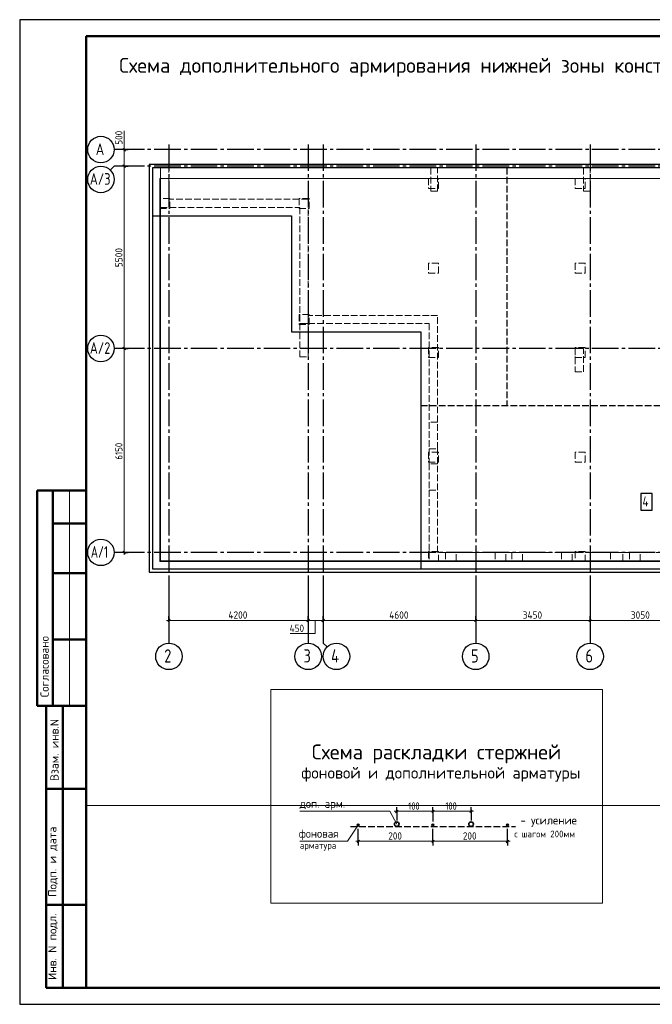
# Model space of a CAD drawing. Header units: millimetres. Extents: x 0 to 42000, y 0 to 29700.
# Tile 1 of 3: x 0 to 19076, y 0 to 29700. Entities that reach past the tile are written whole.
import ezdxf

# ---------------------------------------------------------------- set-up
doc = ezdxf.new("R2010")
doc.units = ezdxf.units.MM
doc.linetypes.add('______2', pattern=[270, 200, -70])
doc.linetypes.add('______5', pattern=[1100, 800, -100, 100, -100])
for name, color, linetype, lineweight in [('Standard', 7, 'Continuous', 25), ('ЖБ Перекрытие верхний уровень', 8, 'Continuous', 50), ('ЖБ Пилон', 7, 'Continuous', 35), ('ЖБ Плита Фундамента верхний уровень', 7, 'Continuous', 35), ('ЖБ Стена верхний уровень', 7, 'Continuous', 35), ('Общий01', 7, 'Continuous', 13), ('Размерная линия_ общее', 7, 'Continuous', 13), ('Текст_ общее', 7, 'Continuous', 25)]:
    doc.layers.add(name, color=color, linetype=linetype, lineweight=lineweight)
doc.layers.add('Оси', color=7, linetype='______5', true_color=0x656565)
doc.styles.add('ISOCPEUR', font='txt')

msp = doc.modelspace()

# ---------------------------------------------------------------- linework, layer by layer
at = {"color": 7, "linetype": 'Continuous', "lineweight": 25, "transparency": 33554687}
msp.add_lwpolyline([(18730, 14909), (19070, 14909), (19070, 15409), (18730, 15409), (18730, 14909)], dxfattribs=at)
at = {"layer": 'Standard', "color": 7, "linetype": 'Continuous', "lineweight": 25, "transparency": 33554687}
msp.add_line((2000, 29200), (2000, 1058), dxfattribs=at)
at = {"layer": 'Standard', "color": 7, "linetype": 'Continuous', "lineweight": 50, "transparency": 33554687}
for p, q in [((6, 15500), (0, 15500)), ((2000, 15500), (527, 15500)), ((527, 15500), (527, 9000)), ((527, 15500), (527, 9000)), ((1000, 15500), (1000, 9000)), ((2000, 14500), (1000, 14500)), ((2000, 13000), (1000, 13000)), ((2000, 11000), (1000, 11000)), ((0, 9000), (6, 9000)), ((527, 9000), (2000, 9000)), ((800, 500), (800, 9000)), ((800, 500), (800, 9000)), ((1300, 500), (1300, 9000)), ((800, 6500), (2000, 6500)), ((800, 3000), (2000, 3000)), ((2000, 500), (800, 500))]:
    msp.add_line(p, q, dxfattribs=at)
at = {"layer": 'Standard', "color": 7, "linetype": 'Continuous', "lineweight": 13, "transparency": 33554687}
msp.add_line((1500, 15500), (1500, 9000), dxfattribs=at)
at = {"layer": 'Standard', "color": 8, "linetype": '______2', "lineweight": -3, "true_color": 0x737373, "transparency": 33554687}
msp.add_line((9970, 5359), (14950, 5359), dxfattribs=at)
at = {"layer": 'Standard', "color": 7, "linetype": 'Continuous', "lineweight": 25, "transparency": 33554687}
msp.add_lwpolyline([(0, 0), (42000, 0), (42000, 29700), (0, 29700), (0, 0)], close=True, dxfattribs=at)
at = {"layer": 'Standard', "color": 7, "linetype": 'Continuous', "lineweight": 50, "transparency": 33554687}
msp.add_lwpolyline([(2000, 29200), (41500, 29200), (41500, 500), (2000, 500), (2000, 29200)], close=True, dxfattribs=at)
at = {"layer": 'Standard', "color": 7, "linetype": 'Continuous', "lineweight": 18, "transparency": 33554687}
msp.add_lwpolyline([(41500, 29200), (2000, 29200), (2000, 6000), (41500, 6000), (41500, 29200)], dxfattribs=at)
at = {"layer": 'Standard', "color": 254, "linetype": 'Continuous', "lineweight": 25, "true_color": 0xc4c4ff, "transparency": 33554687}
msp.add_lwpolyline([(3900, 13032), (41400, 13032), (41400, 25332), (3900, 25332), (3900, 13032)], dxfattribs=at)
at = {"layer": 'Standard', "color": 7, "linetype": 'Continuous', "lineweight": 25, "transparency": 33554687}
msp.add_lwpolyline([(4000, 13132), (41300, 13132), (41300, 25232), (4000, 25232), (4000, 13132)], dxfattribs=at)
at = {"layer": 'Standard', "color": 7, "linetype": 'Continuous', "lineweight": 13, "transparency": 33554687}
for points in [[(4250, 13382), (41050, 13382), (41050, 25232), (4250, 25232), (4250, 13382)], [(4225, 13357), (41075, 13357), (41075, 24907), (4225, 24907), (4225, 13357)], [(7577, 9491), (7577, 3053), (17569, 3053), (17569, 9491), (7577, 9491)], [(8450, 5821), (11163, 5821), (11370, 5434)], [(8450, 4919), (9885, 4919), (10210, 5404)]]:
    msp.add_lwpolyline(points, dxfattribs=at)
at = {"layer": 'ЖБ Перекрытие верхний уровень', "color": 7, "linetype": 'Continuous', "lineweight": 35, "transparency": 33554687}
for centre, radius in [((10210, 5404), 30), ((11370, 5434), 70), ((12460, 5404), 30), ((13610, 5434), 70), ((14710, 5404), 30)]:
    msp.add_circle(centre, radius, dxfattribs=at)
at = {"layer": 'ЖБ Пилон', "color": 253, "linetype": '______2', "lineweight": 13, "true_color": 0xa0a0a0, "transparency": 33554687}
for p, q in [((12600, 25232), (12400, 25232)), ((12400, 25232), (12400, 24532)), ((12600, 24532), (12600, 25232)), ((17200, 25232), (17000, 25232)), ((17000, 25232), (17000, 24532)), ((17200, 24532), (17200, 25232)), ((12625, 24907), (12325, 24907)), ((12325, 24907), (12325, 24607)), ((12625, 24607), (12625, 24907)), ((17050, 24907), (16750, 24907)), ((16750, 24907), (16750, 24607)), ((17050, 24607), (17050, 24907)), ((12325, 24607), (12625, 24607)), ((12400, 24532), (12600, 24532)), ((16750, 24607), (17050, 24607)), ((17000, 24532), (17200, 24532)), ((4525, 24307), (4225, 24307)), ((4225, 24307), (4225, 24007)), ((4525, 24007), (4525, 24307)), ((8725, 24307), (8425, 24307)), ((8425, 24307), (8425, 24007)), ((8725, 24007), (8725, 24307)), ((4225, 24007), (4525, 24007)), ((8425, 24007), (8725, 24007)), ((12625, 22357), (12325, 22357)), ((12325, 22357), (12325, 22057)), ((12625, 22057), (12625, 22357)), ((17050, 22357), (16750, 22357)), ((16750, 22357), (16750, 22057)), ((17050, 22057), (17050, 22357)), ((12325, 22057), (12625, 22057)), ((16750, 22057), (17050, 22057)), ((8725, 20807), (8425, 20807)), ((8425, 20807), (8425, 20507)), ((8725, 20507), (8725, 20807)), ((8425, 20507), (8725, 20507)), ((12625, 19807), (12325, 19807)), ((12325, 19807), (12325, 19507)), ((12625, 19507), (12625, 19807)), ((17050, 19807), (16750, 19807)), ((16750, 19807), (16750, 19507)), ((17000, 19782), (16750, 19782)), ((16750, 19782), (16750, 19082)), ((17000, 19082), (17000, 19782)), ((17050, 19507), (17050, 19807)), ((12325, 19507), (12625, 19507)), ((16750, 19507), (17050, 19507)), ((16750, 19082), (17000, 19082)), ((12625, 16657), (12325, 16657)), ((12325, 16657), (12325, 16357)), ((12625, 16357), (12625, 16657)), ((17050, 16657), (16750, 16657)), ((16750, 16657), (16750, 16357)), ((17050, 16357), (17050, 16657)), ((12325, 16357), (12625, 16357)), ((16750, 16357), (17050, 16357)), ((12625, 13657), (12325, 13657)), ((12325, 13657), (12325, 13357)), ((12625, 13357), (12625, 13657)), ((17050, 13657), (16750, 13657)), ((16750, 13657), (16750, 13357)), ((17050, 13357), (17050, 13657)), ((12325, 13357), (12625, 13357)), ((16750, 13357), (17050, 13357))]:
    msp.add_line(p, q, dxfattribs=at)
at = {"layer": 'ЖБ Плита Фундамента верхний уровень', "color": 251, "linetype": 'Continuous', "lineweight": 25, "true_color": 0x656565, "transparency": 33554687}
for p, q in [((4000, 25232), (4000, 23782)), ((41300, 25232), (4000, 25232)), ((4000, 23782), (8200, 23782)), ((8200, 23782), (8200, 20282)), ((8200, 20282), (12100, 20282)), ((12100, 20282), (12100, 13132)), ((12100, 13132), (37700, 13132))]:
    msp.add_line(p, q, dxfattribs=at)
at = {"layer": 'ЖБ Стена верхний уровень', "color": 253, "linetype": '______2', "lineweight": 13, "true_color": 0xa0a0a0, "transparency": 33554687}
for p, q in [((4250, 25232), (4250, 24282)), ((4500, 25232), (4250, 25232)), ((4500, 24282), (4500, 25232)), ((4250, 24282), (4250, 24032)), ((8700, 24282), (4500, 24282)), ((8700, 24032), (8700, 24282)), ((4250, 24032), (8450, 24032)), ((8450, 24032), (8450, 20532)), ((8700, 20532), (8700, 24032)), ((8450, 20532), (8700, 20532)), ((8450, 20532), (8450, 19532)), ((8700, 20532), (8450, 20532)), ((12350, 20782), (8700, 20782)), ((8700, 20782), (8700, 20532)), ((8700, 19532), (8700, 20532)), ((8700, 20532), (12350, 20532)), ((12600, 20782), (12350, 20782)), ((12350, 20532), (12350, 17557)), ((12600, 17557), (12600, 20782)), ((8450, 19532), (8700, 19532)), ((12600, 17557), (12350, 17557)), ((12350, 17557), (12350, 16757)), ((12600, 16757), (12600, 17557)), ((12350, 16757), (12600, 16757)), ((12350, 16757), (12350, 16307)), ((12600, 16307), (12600, 16757)), ((12600, 16307), (12350, 16307)), ((12350, 16307), (12350, 15507)), ((12600, 15507), (12600, 16307)), ((12350, 15507), (12600, 15507)), ((12350, 15507), (12350, 13632)), ((12600, 13632), (12600, 15507)), ((12350, 13632), (12350, 13382)), ((12350, 13382), (12837, 13382)), ((12837, 13632), (12600, 13632)), ((12837, 13632), (12837, 13382)), ((13162, 13632), (12837, 13632)), ((12837, 13382), (13162, 13382)), ((13162, 13382), (13162, 13632)), ((14337, 13632), (13162, 13632)), ((13162, 13382), (14337, 13382)), ((14337, 13632), (14337, 13382)), ((14662, 13632), (14337, 13632)), ((14337, 13382), (14662, 13382)), ((14662, 13382), (14662, 13632)), ((14837, 13632), (14662, 13632)), ((14662, 13382), (14837, 13382)), ((14837, 13632), (14837, 13382)), ((15162, 13632), (14837, 13632)), ((14837, 13382), (15162, 13382)), ((15162, 13382), (15162, 13632)), ((16337, 13632), (15162, 13632)), ((15162, 13382), (16337, 13382)), ((16337, 13632), (16337, 13382)), ((16662, 13632), (16337, 13632)), ((16337, 13382), (16662, 13382)), ((16662, 13382), (16662, 13632)), ((17811, 13632), (16662, 13632)), ((16662, 13382), (17811, 13382)), ((17811, 13632), (17811, 13382)), ((18188, 13632), (17811, 13632)), ((17811, 13382), (18188, 13382)), ((18188, 13382), (18188, 13632)), ((18387, 13632), (18188, 13632)), ((18188, 13382), (18387, 13382)), ((18387, 13632), (18387, 13382)), ((18712, 13632), (18387, 13632)), ((18387, 13382), (18712, 13382)), ((18712, 13382), (18712, 13632)), ((21820, 13632), (18712, 13632)), ((18712, 13382), (21820, 13382))]:
    msp.add_line(p, q, dxfattribs=at)
at = {"layer": 'Общий01', "color": 251, "linetype": '______2', "lineweight": 25, "true_color": 0x656565, "transparency": 33554687}
for p, q in [((14690, 25232), (14690, 18062)), ((12100, 18062), (37700, 18062))]:
    msp.add_line(p, q, dxfattribs=at)
at = {"layer": 'Оси', "color": 7, "linetype": 'Continuous', "lineweight": 13, "transparency": 33554687}
msp.add_line((3150, 25782), (3150, 26352), dxfattribs=at)
at = {"layer": 'Оси', "color": 8, "linetype": '______5', "lineweight": -3, "transparency": 33554687}
for p, q in [((4500, 25939), (4500, 12896)), ((8700, 25939), (8700, 12896)), ((9150, 25939), (9150, 12896)), ((13750, 25939), (13750, 12896)), ((17200, 25939), (17200, 12896)), ((41157, 25782), (3764, 25782)), ((41157, 25282), (3764, 25282)), ((41157, 19782), (3764, 19782)), ((41157, 13632), (3764, 13632))]:
    msp.add_line(p, q, dxfattribs=at)
at = {"layer": 'Оси', "color": 7, "linetype": 'Continuous', "lineweight": 25, "transparency": 33554687}
for p, q in [((3764, 25782), (2850, 25782)), ((2733, 25164), (2850, 25282)), ((3764, 25282), (2850, 25282)), ((3764, 19782), (2850, 19782)), ((3764, 13632), (2850, 13632)), ((4500, 12896), (4500, 10896)), ((8700, 12896), (8700, 10896)), ((13750, 12896), (13750, 10896)), ((17200, 12896), (17200, 10896))]:
    msp.add_line(p, q, dxfattribs=at)
msp.add_lwpolyline([(9150, 12896), (9150, 10896), (9267, 10778)], dxfattribs=at)
at = {"layer": 'Оси', "color": 7, "linetype": 'Continuous', "lineweight": 13, "transparency": 33554687}
msp.add_lwpolyline([(8154, 11182), (8914, 11182), (8914, 11582)], dxfattribs=at)
at = {"layer": 'Оси', "color": 7, "linetype": 'Continuous', "lineweight": 25, "transparency": 33554687}
for centre in [(2450, 25782), (2450, 24882), (2450, 19782), (2450, 13632), (4500, 10496), (8700, 10496), (9550, 10496), (13750, 10496), (17200, 10496)]:
    msp.add_circle(centre, 400, dxfattribs=at)
at = {"layer": 'Размерная линия_ общее', "color": 7, "linetype": 'Continuous', "lineweight": 13, "transparency": 33554687}
for p, q in [((3150, 25782), (3150, 25857)), ((3150, 25782), (3150, 25282)), ((3150, 25282), (3150, 19782)), ((3150, 19782), (3150, 13632)), ((3150, 13632), (3150, 13557)), ((4500, 11582), (4425, 11582)), ((8700, 11582), (9150, 11582)), ((9150, 11582), (13750, 11582)), ((13750, 11582), (17200, 11582)), ((17200, 11582), (20250, 11582)), ((11370, 5821), (11295, 5821)), ((11370, 5821), (12460, 5821)), ((12460, 5821), (13610, 5821)), ((13610, 5821), (13685, 5821)), ((10210, 4919), (10135, 4919)), ((10210, 4919), (12460, 4919)), ((12460, 4919), (14710, 4919)), ((14710, 4919), (14785, 4919))]:
    msp.add_line(p, q, dxfattribs=at)
at = {"layer": 'Размерная линия_ общее', "color": 253, "linetype": 'Continuous', "lineweight": -3, "true_color": 0xa0a0a0, "transparency": 33554687}
for p, q in [((3150, 25782), (3025, 25782)), ((3150, 25782), (3275, 25782)), ((3150, 25282), (3025, 25282)), ((3150, 25282), (3275, 25282)), ((3150, 19782), (3025, 19782)), ((3150, 19782), (3275, 19782)), ((3150, 13632), (3025, 13632)), ((3150, 13632), (3050, 13632)), ((3150, 13632), (3275, 13632)), ((4500, 11582), (4500, 11707)), ((8700, 11582), (8700, 11707)), ((9150, 11582), (9150, 11707)), ((13750, 11582), (13750, 11707)), ((17200, 11582), (17200, 11707)), ((4500, 11582), (4500, 11457)), ((4500, 11582), (4500, 11096)), ((8700, 11582), (8700, 11457)), ((8700, 11582), (8700, 11096)), ((9150, 11582), (9150, 11457)), ((9150, 11582), (9150, 11096)), ((13750, 11582), (13750, 11457)), ((13750, 11582), (13750, 11096)), ((17200, 11582), (17200, 11457)), ((17200, 11582), (17200, 11096)), ((11370, 5821), (11370, 5946)), ((12460, 5821), (12460, 5946)), ((13610, 5821), (13610, 5946)), ((11370, 5821), (11370, 5696)), ((11370, 5821), (11370, 5546)), ((12460, 5821), (12460, 5696)), ((12460, 5821), (12460, 5516)), ((13610, 5821), (13610, 5696)), ((13610, 5821), (13610, 5546)), ((10210, 4919), (10210, 5291)), ((14710, 4919), (14710, 5291)), ((10210, 4919), (10210, 5044)), ((10210, 4919), (10210, 4794)), ((12460, 4919), (12460, 5044)), ((12460, 4919), (12460, 4794)), ((14710, 4919), (14710, 5044)), ((14710, 4919), (14710, 4794))]:
    msp.add_line(p, q, dxfattribs=at)
at = {"layer": 'Размерная линия_ общее', "color": 7, "linetype": 'Continuous', "lineweight": 25, "transparency": 33554687}
for p, q in [((3112, 25819), (3187, 25744)), ((3112, 25319), (3187, 25244)), ((3112, 19819), (3187, 19744)), ((3112, 13669), (3187, 13594)), ((4462, 11544), (4537, 11619)), ((8662, 11544), (8737, 11619)), ((9112, 11544), (9187, 11619)), ((13712, 11544), (13787, 11619)), ((17162, 11544), (17237, 11619)), ((11333, 5783), (11408, 5858)), ((12423, 5783), (12498, 5858)), ((13573, 5783), (13648, 5858)), ((10173, 4881), (10248, 4956)), ((12423, 4881), (12498, 4956)), ((14673, 4881), (14748, 4956))]:
    msp.add_line(p, q, dxfattribs=at)
at = {"layer": 'Размерная линия_ общее', "color": 253, "linetype": 'Continuous', "lineweight": -3, "true_color": 0xa0a0a0, "transparency": 33554687}
for points in [[(3150, 25782), (3133, 25782), (3133, 25782), (3133, 25782), (3133, 25782), (2948, 25782)], [(3150, 25282), (3133, 25282), (3133, 25282), (3133, 25282), (3133, 25282), (3050, 25282)], [(3150, 19782), (3133, 19782), (3133, 19782), (3050, 19782)], [(12460, 4919), (12460, 4936), (12460, 4936), (12460, 5291)]]:
    msp.add_lwpolyline(points, dxfattribs=at)
at = {"layer": 'Размерная линия_ общее', "color": 7, "linetype": 'Continuous', "lineweight": 13, "transparency": 33554687}
msp.add_lwpolyline([(4500, 11582), (6362, 11582), (6362, 11582), (8700, 11582)], dxfattribs=at)

# ---------------------------------------------------------------- texts
at = {"color": 7, "linetype": 'Continuous', "lineweight": 13, "transparency": 33554687, "insert": (18780, 15019), "char_height": 300, "width": 359.84, "attachment_point": 7, "style": 'ISOCPEUR'}
msp.add_mtext('\\W0.80;4', dxfattribs=at)
at = {"layer": 'Standard', "color": 7, "linetype": 'Continuous', "lineweight": 50, "transparency": 33554687, "char_height": 250, "attachment_point": 7, "rotation": 90, "style": 'ISOCPEUR'}
for s, insert, width in [('\\A1;{\\fISOCPEUR|i0|b0;\\H250.000000;\\W1.000000;\\C7;Согласовано}\\P', (875, 9261), 2071.88), ('\\A1;{\\fISOCPEUR|i0|b0;\\H250.000000;\\W1.000000;\\C7;Взам. инв.N}\\P', (1173, 6736), 1909.1), ('\\A1;{\\fISOCPEUR|i0|b0;\\H250.000000;\\W1.000000;\\C7;Подп. и дата}\\P', (1149, 3242), 2197.06), ('\\A1;{\\fISOCPEUR|i0|b0;\\H250.000000;\\W1.000000;\\C7;Инв. N подл.}\\P', (1149, 734), 2021.79)]:
    msp.add_mtext(s, dxfattribs=dict(at, insert=insert, width=width))
at = {"layer": 'Standard', "color": 7, "linetype": 'Continuous', "lineweight": 50, "transparency": 33554687, "attachment_point": 7, "style": 'ISOCPEUR'}
for s, insert, char_height, width in [('\\W0.99;Схема раскладки стержней', (8808, 7267), 450, 7958.29), ('\\W0.99;фоновой и дополнительной арматуры', (8489, 6713), 350, 8498.44)]:
    msp.add_mtext(s, dxfattribs=dict(at, insert=insert, char_height=char_height, width=width))
at = {"layer": 'Standard', "color": 7, "linetype": 'Continuous', "lineweight": 25, "transparency": 33554687, "attachment_point": 7, "style": 'ISOCPEUR'}
for s, insert, char_height, width in [('\\W0.96;доп. арм.', (8440, 5858), 250, 1519.73), ('\\W0.97;- усиление', (15098, 5358), 250, 1820.33), ('\\W0.96;фоновая', (8415, 4957), 250, 1419.46), ('\\W0.98;с шагом 200мм', (14915, 5038), 200, 1977.1), ('\\W0.97;арматура', (8447, 4637), 200, 1336.16)]:
    msp.add_mtext(s, dxfattribs=dict(at, insert=insert, char_height=char_height, width=width))
at = {"layer": 'Оси', "color": 7, "linetype": 'Continuous', "lineweight": 35, "transparency": 33554687, "attachment_point": 7, "style": 'ISOCPEUR'}
for s, insert, char_height, width in [('\\W0.82;А', (2292, 25618), 350, 458.09), ('\\W0.77;А/3', (2114, 24720), 350, 804.55), ('\\W0.77;А/2', (2114, 19620), 350, 804.55), ('\\W0.70;А/1', (2144, 13470), 350, 734.74), ('\\W0.78;2', (4360, 10309), 400, 435.21), ('\\W0.78;3', (8560, 10309), 400, 435.21), ('\\W0.80;4', (9390, 10309), 400, 479.77), ('\\W0.78;5', (13610, 10309), 400, 435.2), ('\\W0.78;6', (17060, 10309), 400, 435.21)]:
    msp.add_mtext(s, dxfattribs=dict(at, insert=insert, char_height=char_height, width=width))
at = {"layer": 'Размерная линия_ общее', "color": 7, "linetype": 'Continuous', "lineweight": 25, "transparency": 33554687, "char_height": 220, "attachment_point": 7, "rotation": 90, "style": 'ISOCPEUR'}
for s, insert, width in [('\\W0.91;500', (3100, 25929), 561.99), ('\\W0.93;5500', (3100, 22235), 718.09), ('\\W0.87;6150', (3100, 16432), 666.9)]:
    msp.add_mtext(s, dxfattribs=dict(at, insert=insert, width=width))
at = {"layer": 'Размерная линия_ общее', "color": 7, "linetype": 'Continuous', "lineweight": 25, "transparency": 33554687, "char_height": 220, "attachment_point": 7, "style": 'ISOCPEUR'}
for s, insert, width in [('\\W0.93;4200', (6292, 11632), 740.37), ('\\W0.93;4600', (11142, 11632), 740.38), ('\\W0.93;3450', (15167, 11632), 740.39), ('\\W0.93;3050', (18428, 11632), 718.09), ('\\W0.92;450', (8138, 11232), 584.44), ('\\W0.83;100', (11717, 5871), 508.56), ('\\W0.83;100', (12837, 5871), 508.57), ('\\W0.91;200', (11115, 4969), 561.98), ('\\W0.91;200', (13365, 4969), 561.99)]:
    msp.add_mtext(s, dxfattribs=dict(at, insert=insert, width=width))
at = {"layer": 'Текст_ общее', "color": 7, "linetype": 'Continuous', "lineweight": 50, "transparency": 33554687, "insert": (3000, 27975), "char_height": 450, "width": 27140.72, "attachment_point": 7, "style": 'ISOCPEUR'}
msp.add_mtext('\\W0.99;Схема дополнительного армирования нижней зоны конструкции плиты ростверка в осях 2-13', dxfattribs=at)

doc.saveas('drawing.dxf')
